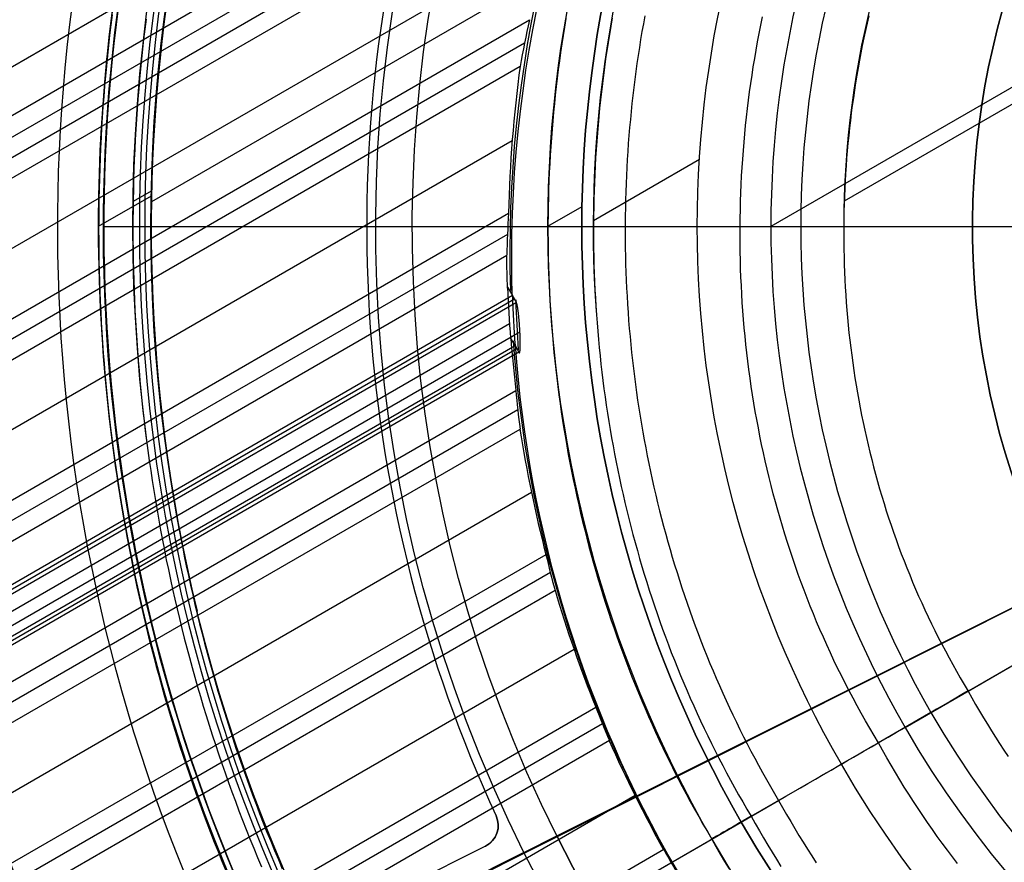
# Model space of a CAD drawing. Extents: x 16119 to 17321, y -6854 to -5812.
# Tile 16 of 68: x 16643 to 16686, y -6499 to -6462. Entities that reach past the tile are written whole.
import ezdxf

# ---------------------------------------------------------------- set-up
doc = ezdxf.new("R2010")
doc.units = 0
doc.layers.get('0').update_dxf_attribs({"linetype": 'CONTINUOUS'})
for name, color, linetype in [('BLANCO_METALICO', 7, 'CONTINUOUS'), ('COLOR', 7, 'CONTINUOUS'), ('LUZ', 7, 'CONTINUOUS')]:
    doc.layers.add(name, color=color, linetype=linetype)

msp = doc.modelspace()

# ---------------------------------------------------------------- linework, layer by layer
for p, q in [((16741.589, -6433.562, 105.125), (16675.862, -6471.509, 105.125)), ((16739.025, -6435.791, 51.125), (16679.074, -6470.403, 51.125)), ((16127.074, -6764.315, 76.351), (16668.87, -6451.509, 76.351)), ((16127.489, -6765.035, 74.593), (16667.99, -6452.977, 74.593)), ((16667.515, -6454.148, 74.171), (16127.877, -6765.708, 74.171)), ((16667.079, -6455.296, 73.748), (16128.266, -6766.38, 73.748)), ((16655.201, -6457.289, 74.964), (16126.159, -6762.732, 74.964)), ((16669.207, -6458.626, 88.125), (16648.766, -6470.428, 88.125)), ((16666.046, -6458.963, 73.377), (16129.595, -6768.683, 73.377)), ((16130.925, -6770.986, 73.007), (16665.307, -6462.461, 73.007)), ((16665.09, -6463.483, 72.584), (16131.314, -6771.659, 72.584)), ((16131.702, -6772.332, 72.161), (16664.897, -6464.491, 72.161)), ((16664.543, -6467.766, 71.791), (16133.032, -6774.635, 71.791)), ((16672.736, -6468.582, 62.125), (16668.104, -6471.257, 62.125)), ((16648.754, -6469.959, 46.5), (16647.963, -6470.415, 46.5)), ((16648.75, -6470.174, 89.375), (16646.437, -6471.509, 89.375)), ((16667.596, -6470.645, 67.125), (16666.098, -6471.509, 67.125)), ((16134.361, -6776.938, 71.42), (16664.386, -6470.928, 71.42)), ((16664.339, -6471.852, 70.997), (16134.75, -6777.61, 70.997)), ((16135.138, -6778.283, 70.574), (16664.309, -6472.766, 70.574)), ((16664.347, -6474.163, 70.403), (16664.559, -6474.531, 72.245)), ((16664.347, -6474.163, 70.403), (16664.559, -6474.531, 72.245)), ((16664.559, -6474.531, 72.245), (16135.965, -6779.715, 72.245)), ((16138.473, -6778.462, 72.976), (16664.644, -6474.677, 72.976)), ((16664.728, -6474.823, 73.707), (16664.559, -6474.531, 72.245)), ((16140.982, -6777.208, 73.707), (16664.728, -6474.823, 73.707)), ((16140.982, -6777.208, 73.707), (16664.728, -6474.823, 73.707)), ((16664.433, -6475.765, 70.204), (16136.468, -6780.586, 70.204)), ((16144.813, -6776.381, 74.456), (16664.886, -6476.117, 74.456)), ((16664.671, -6476.717, 71.795), (16664.479, -6476.383, 70.126)), ((16136.939, -6781.403, 71.795), (16664.671, -6476.717, 71.795)), ((16664.756, -6476.863, 72.526), (16139.448, -6780.15, 72.526)), ((16664.671, -6476.717, 71.795), (16664.84, -6477.009, 73.257)), ((16664.671, -6476.717, 71.795), (16664.84, -6477.009, 73.257)), ((16664.84, -6477.009, 73.257), (16141.956, -6778.896, 73.257)), ((16137.797, -6782.889, 69.834), (16664.709, -6478.677, 69.834)), ((16664.792, -6479.526, 69.411), (16138.186, -6783.562, 69.411)), ((16138.574, -6784.234, 68.988), (16664.889, -6480.366, 68.988)), ((16681.732, -6493.418, 105.125), (16703.988, -6480.569, 105.125)), ((16684.495, -6491.824, 51.125), (16703.972, -6480.578, 51.125)), ((16665.393, -6483.146, 68.618), (16139.904, -6786.538, 68.618)), ((16141.233, -6788.841, 68.247), (16666.026, -6485.852, 68.247)), ((16666.218, -6486.637, 67.824), (16141.622, -6789.513, 67.824)), ((16142.01, -6790.186, 67.401), (16666.423, -6487.416, 67.401)), ((16667.256, -6490.006, 67.031), (16143.34, -6792.489, 67.031)), ((16144.669, -6794.792, 66.661), (16668.205, -6492.529, 66.661)), ((16682.869, -6492.762, 52.54), (16680.568, -6494.09, 60.714)), ((16668.496, -6493.258, 66.238), (16145.058, -6795.465, 66.238)), ((16145.446, -6796.137, 65.815), (16668.799, -6493.98, 65.815)), ((16675.001, -6497.305, 62.125), (16678.947, -6495.027, 62.125)), ((16669.933, -6496.395, 65.444), (16146.776, -6798.44, 65.444)), ((16658.009, -6507.115, 89.056), (16676.201, -6496.612, 103.089)), ((16658.244, -6506.979, 88.125), (16674.567, -6497.555, 88.125)), ((16673.276, -6498.3, 67.125), (16674.567, -6497.555, 67.125)), ((16674.567, -6497.555, 67.125), (16674.567, -6497.555, 88.125)), ((16673.276, -6498.3, 64.116), (16673.276, -6498.3, 67.125)), ((16663.822, -6502.995, 65.074), (16671.179, -6498.747, 65.074))]:
    msp.add_line(p, q)
at = {"extrusion": (0.112476, -0.194813, 0.97437)}
for points in [[(11209.045, -13528.769), (11208.524, -13529.073), (11208.005, -13529.383), (11207.488, -13529.697), (11206.973, -13530.017), (11206.46, -13530.341), (11205.949, -13530.67), (11205.441, -13531.003), (11204.935, -13531.342), (11204.431, -13531.685), (11203.93, -13532.033), (11203.431, -13532.385), (11202.935, -13532.742), (11202.441, -13533.104), (11201.951, -13533.47), (11201.463, -13533.841), (11200.977, -13534.216), (11200.495, -13534.596), (11200.015, -13534.98), (11199.539, -13535.369), (11199.065, -13535.762), (11198.595, -13536.159), (11198.128, -13536.561), (11197.664, -13536.967), (11197.203, -13537.377), (11196.746, -13537.791), (11196.292, -13538.209), (11195.841, -13538.632), (11195.394, -13539.058), (11194.95, -13539.489), (11194.51, -13539.923), (11194.074, -13540.361), (11193.641, -13540.803), (11193.212, -13541.249), (11192.787, -13541.699), (11192.366, -13542.153), (11191.948, -13542.61), (11191.535, -13543.07), (11191.125, -13543.534), (11190.719, -13544.002), (11190.318, -13544.473), (11189.92, -13544.948), (11189.527, -13545.426), (11189.138, -13545.907), (11188.753, -13546.391), (11188.372, -13546.879), (11187.995, -13547.369), (11187.623, -13547.863), (11187.255, -13548.359), (11186.892, -13548.859), (11186.533, -13549.361), (11186.178, -13549.866), (11185.828, -13550.374), (11185.482, -13550.885), (11185.141, -13551.398), (11184.805, -13551.914), (11184.473, -13552.432), (11184.145, -13552.952), (11183.822, -13553.475), (11183.504, -13554.001), (11183.191, -13554.528), (11182.882, -13555.058), (11182.578, -13555.59), (11182.278, -13556.123), (11181.984, -13556.659), (11181.694, -13557.197), (11181.409, -13557.736), (11181.129, -13558.277), (11180.853, -13558.82), (11180.582, -13559.365), (11180.317, -13559.911), (11180.055, -13560.459), (11179.799, -13561.008), (11179.548, -13561.559), (11179.301, -13562.11), (11179.06, -13562.664), (11178.823, -13563.218), (11178.591, -13563.773), (11178.364, -13564.33), (11178.142, -13564.887), (11177.924, -13565.446), (11177.712, -13566.005), (11177.504, -13566.565), (11177.302, -13567.126), (11177.104, -13567.687), (11176.911, -13568.249), (11176.722, -13568.812), (11176.539, -13569.375), (11176.36, -13569.938), (11176.187, -13570.502), (11176.018, -13571.066), (11175.853, -13571.631), (11175.694, -13572.195), (11175.539, -13572.76), (11175.39, -13573.325), (11175.244, -13573.889), (11175.104, -13574.454), (11174.968, -13575.019), (11174.837, -13575.583), (11174.711, -13576.147), (11174.589, -13576.711), (11174.472, -13577.275), (11174.36, -13577.838), (11174.252, -13578.401), (11174.148, -13578.963), (11174.05, -13579.525), (11173.955, -13580.086), (11173.866, -13580.646), (11173.78, -13581.206), (11173.699, -13581.765), (11173.623, -13582.323), (11173.551, -13582.88), (11173.483, -13583.436), (11173.42, -13583.991), (11173.361, -13584.546), (11173.306, -13585.099), (11173.256, -13585.651), (11173.209, -13586.202), (11173.167, -13586.752), (11173.129, -13587.301), (11173.096, -13587.848), (11173.066, -13588.394), (11173.04, -13588.939), (11173.019, -13589.482), (11173.001, -13590.024), (11172.988, -13590.564), (11172.978, -13591.103), (11172.972, -13591.641), (11172.97, -13592.176)], [(11172.97, -13590.897), (11172.972, -13590.379), (11172.977, -13589.859), (11172.987, -13589.337), (11172.999, -13588.814), (11173.016, -13588.29), (11173.036, -13587.764), (11173.06, -13587.237), (11173.088, -13586.709), (11173.119, -13586.18), (11173.155, -13585.649), (11173.194, -13585.117), (11173.237, -13584.584), (11173.285, -13584.05), (11173.336, -13583.515), (11173.391, -13582.979), (11173.45, -13582.442), (11173.514, -13581.904), (11173.581, -13581.365), (11173.652, -13580.825), (11173.728, -13580.284), (11173.808, -13579.743), (11173.892, -13579.201), (11173.98, -13578.659), (11174.072, -13578.115), (11174.169, -13577.571), (11174.269, -13577.027), (11174.375, -13576.482), (11174.484, -13575.937), (11174.598, -13575.392), (11174.716, -13574.846), (11174.838, -13574.3), (11174.965, -13573.753), (11175.096, -13573.207), (11175.232, -13572.66), (11175.372, -13572.113), (11175.516, -13571.567), (11175.665, -13571.02), (11175.819, -13570.474), (11175.976, -13569.927), (11176.139, -13569.381), (11176.306, -13568.835), (11176.477, -13568.289), (11176.653, -13567.744), (11176.833, -13567.199), (11177.018, -13566.655), (11177.208, -13566.111), (11177.402, -13565.568), (11177.6, -13565.026), (11177.803, -13564.484), (11178.011, -13563.943), (11178.223, -13563.403), (11178.44, -13562.864), (11178.661, -13562.325), (11178.887, -13561.788), (11179.117, -13561.252), (11179.352, -13560.716), (11179.592, -13560.183), (11179.836, -13559.65), (11180.085, -13559.118), (11180.338, -13558.588), (11180.595, -13558.06), (11180.858, -13557.533), (11181.124, -13557.007), (11181.395, -13556.483), (11181.671, -13555.961), (11181.951, -13555.44), (11182.236, -13554.921), (11182.525, -13554.404), (11182.818, -13553.889), (11183.116, -13553.376), (11183.419, -13552.865), (11183.725, -13552.356), (11184.036, -13551.849), (11184.352, -13551.344), (11184.671, -13550.841), (11184.995, -13550.341), (11185.324, -13549.843), (11185.656, -13549.348), (11185.993, -13548.855), (11186.334, -13548.365), (11186.679, -13547.877), (11187.028, -13547.392), (11187.382, -13546.909), (11187.739, -13546.429), (11188.101, -13545.952), (11188.466, -13545.478), (11188.836, -13545.007), (11189.209, -13544.539), (11189.587, -13544.074), (11189.968, -13543.612), (11190.353, -13543.153), (11190.742, -13542.697), (11191.135, -13542.244), (11191.532, -13541.795), (11191.932, -13541.349), (11192.336, -13540.906), (11192.743, -13540.467), (11193.155, -13540.031), (11193.569, -13539.599), (11193.987, -13539.17), (11194.409, -13538.745), (11194.834, -13538.324), (11195.263, -13537.906), (11195.694, -13537.492), (11196.129, -13537.082), (11196.568, -13536.675), (11197.009, -13536.273), (11197.454, -13535.874), (11197.901, -13535.479), (11198.352, -13535.088), (11198.806, -13534.701), (11199.262, -13534.319), (11199.722, -13533.94), (11200.184, -13533.565), (11200.649, -13533.195), (11201.117, -13532.829), (11201.588, -13532.466), (11202.061, -13532.109), (11202.536, -13531.755), (11203.015, -13531.406), (11203.495, -13531.061), (11203.978, -13530.72), (11204.464, -13530.384), (11204.951, -13530.052), (11205.441, -13529.724), (11205.934, -13529.401), (11206.428, -13529.083), (11206.924, -13528.769)], [(11170.67, -13592.176), (11170.672, -13591.65), (11170.677, -13591.123), (11170.686, -13590.594), (11170.699, -13590.064), (11170.716, -13589.532), (11170.736, -13588.999), (11170.76, -13588.465), (11170.787, -13587.929), (11170.819, -13587.392), (11170.854, -13586.854), (11170.893, -13586.315), (11170.936, -13585.774), (11170.983, -13585.233), (11171.034, -13584.69), (11171.089, -13584.147), (11171.148, -13583.602), (11171.211, -13583.057), (11171.278, -13582.51), (11171.349, -13581.963), (11171.425, -13581.415), (11171.504, -13580.867), (11171.588, -13580.317), (11171.675, -13579.767), (11171.767, -13579.216), (11171.863, -13578.665), (11171.964, -13578.113), (11172.068, -13577.561), (11172.177, -13577.008), (11172.29, -13576.455), (11172.408, -13575.901), (11172.529, -13575.347), (11172.656, -13574.793), (11172.786, -13574.239), (11172.921, -13573.685), (11173.06, -13573.13), (11173.204, -13572.576), (11173.352, -13572.021), (11173.505, -13571.467), (11173.662, -13570.912), (11173.823, -13570.358), (11173.989, -13569.804), (11174.16, -13569.251), (11174.335, -13568.697), (11174.514, -13568.145), (11174.698, -13567.592), (11174.887, -13567.04), (11175.08, -13566.489), (11175.277, -13565.938), (11175.479, -13565.388), (11175.686, -13564.838), (11175.897, -13564.29), (11176.113, -13563.742), (11176.333, -13563.195), (11176.558, -13562.649), (11176.787, -13562.104), (11177.021, -13561.56), (11177.259, -13561.017), (11177.502, -13560.476), (11177.749, -13559.935), (11178.001, -13559.396), (11178.258, -13558.859), (11178.519, -13558.322), (11178.784, -13557.788), (11179.054, -13557.254), (11179.329, -13556.723), (11179.608, -13556.192), (11179.891, -13555.664), (11180.179, -13555.138), (11180.471, -13554.613), (11180.768, -13554.09), (11181.069, -13553.569), (11181.374, -13553.05), (11181.684, -13552.533), (11181.998, -13552.018), (11182.317, -13551.505), (11182.64, -13550.995), (11182.967, -13550.487), (11183.298, -13549.981), (11183.634, -13549.478), (11183.974, -13548.977), (11184.318, -13548.478), (11184.666, -13547.982), (11185.019, -13547.489), (11185.375, -13546.998), (11185.736, -13546.51), (11186.1, -13546.025), (11186.469, -13545.543), (11186.842, -13545.063), (11187.218, -13544.586), (11187.599, -13544.113), (11187.983, -13543.642), (11188.372, -13543.175), (11188.764, -13542.71), (11189.16, -13542.249), (11189.559, -13541.791), (11189.963, -13541.337), (11190.37, -13540.885), (11190.781, -13540.437), (11191.195, -13539.993), (11191.613, -13539.552), (11192.035, -13539.114), (11192.46, -13538.68), (11192.888, -13538.25), (11193.32, -13537.823), (11193.755, -13537.4), (11194.193, -13536.98), (11194.635, -13536.565), (11195.08, -13536.153), (11195.528, -13535.745), (11195.979, -13535.341), (11196.433, -13534.941), (11196.891, -13534.544), (11197.351, -13534.152), (11197.814, -13533.764), (11198.28, -13533.38), (11198.749, -13533), (11199.22, -13532.624), (11199.695, -13532.252), (11200.172, -13531.884), (11200.651, -13531.521), (11201.134, -13531.162), (11201.618, -13530.807), (11202.105, -13530.456), (11202.595, -13530.11), (11203.087, -13529.768), (11203.581, -13529.43), (11204.078, -13529.097), (11204.576, -13528.769)], [(11202.684, -13528.769), (11202.209, -13529.104), (11201.736, -13529.443), (11201.265, -13529.786), (11200.796, -13530.133), (11200.33, -13530.485), (11199.867, -13530.84), (11199.405, -13531.199), (11198.947, -13531.562), (11198.491, -13531.929), (11198.037, -13532.3), (11197.587, -13532.675), (11197.139, -13533.053), (11196.693, -13533.436), (11196.251, -13533.822), (11195.811, -13534.211), (11195.375, -13534.605), (11194.941, -13535.002), (11194.51, -13535.402), (11194.083, -13535.807), (11193.658, -13536.214), (11193.237, -13536.626), (11192.818, -13537.04), (11192.403, -13537.458), (11191.991, -13537.88), (11191.583, -13538.305), (11191.177, -13538.733), (11190.776, -13539.164), (11190.377, -13539.599), (11189.982, -13540.037), (11189.59, -13540.477), (11189.202, -13540.921), (11188.818, -13541.368), (11188.437, -13541.819), (11188.059, -13542.272), (11187.685, -13542.727), (11187.315, -13543.186), (11186.949, -13543.648), (11186.586, -13544.112), (11186.227, -13544.579), (11185.872, -13545.049), (11185.52, -13545.521), (11185.173, -13545.996), (11184.829, -13546.474), (11184.49, -13546.954), (11184.154, -13547.436), (11183.822, -13547.921), (11183.494, -13548.408), (11183.17, -13548.897), (11182.85, -13549.389), (11182.534, -13549.883), (11182.222, -13550.379), (11181.914, -13550.876), (11181.61, -13551.376), (11181.311, -13551.878), (11181.015, -13552.382), (11180.724, -13552.888), (11180.436, -13553.396), (11180.153, -13553.905), (11179.874, -13554.416), (11179.6, -13554.929), (11179.329, -13555.443), (11179.063, -13555.959), (11178.801, -13556.476), (11178.543, -13556.995), (11178.289, -13557.515), (11178.04, -13558.036), (11177.795, -13558.559), (11177.554, -13559.083), (11177.317, -13559.608), (11177.085, -13560.135), (11176.856, -13560.662), (11176.633, -13561.19), (11176.413, -13561.72), (11176.198, -13562.25), (11175.987, -13562.781), (11175.78, -13563.313), (11175.578, -13563.846), (11175.379, -13564.379), (11175.185, -13564.913), (11174.996, -13565.448), (11174.81, -13565.983), (11174.629, -13566.519), (11174.452, -13567.055), (11174.28, -13567.591), (11174.111, -13568.128), (11173.947, -13568.666), (11173.787, -13569.203), (11173.631, -13569.741), (11173.48, -13570.278), (11173.332, -13570.816), (11173.189, -13571.354), (11173.05, -13571.892), (11172.915, -13572.43), (11172.784, -13572.968), (11172.658, -13573.506), (11172.535, -13574.043), (11172.417, -13574.581), (11172.302, -13575.118), (11172.192, -13575.654), (11172.086, -13576.191), (11171.984, -13576.727), (11171.885, -13577.262), (11171.791, -13577.797), (11171.701, -13578.332), (11171.615, -13578.866), (11171.532, -13579.399), (11171.454, -13579.932), (11171.379, -13580.463), (11171.309, -13580.995), (11171.242, -13581.525), (11171.179, -13582.055), (11171.12, -13582.583), (11171.064, -13583.111), (11171.013, -13583.638), (11170.965, -13584.164), (11170.921, -13584.689), (11170.88, -13585.213), (11170.843, -13585.736), (11170.81, -13586.258), (11170.78, -13586.778), (11170.754, -13587.297), (11170.732, -13587.816), (11170.713, -13588.333), (11170.697, -13588.848), (11170.686, -13589.363), (11170.677, -13589.876), (11170.672, -13590.387), (11170.67, -13590.897)]]:
    msp.add_lwpolyline(points, dxfattribs=at)
for points in [[(16647.039, -6462.245), (16646.984, -6462.691), (16646.932, -6463.137), (16646.882, -6463.584), (16646.836, -6464.031), (16646.792, -6464.478), (16646.75, -6464.926), (16646.712, -6465.373), (16646.676, -6465.821), (16646.643, -6466.269), (16646.612, -6466.718), (16646.584, -6467.166), (16646.559, -6467.615), (16646.537, -6468.064), (16646.517, -6468.513), (16646.5, -6468.962), (16646.486, -6469.411), (16646.474, -6469.86), (16646.465, -6470.31), (16646.459, -6470.759), (16646.456, -6471.208), (16646.455, -6471.658), (16646.457, -6472.107), (16646.462, -6472.557), (16646.469, -6473.006), (16646.479, -6473.455), (16646.492, -6473.905), (16646.507, -6474.354), (16646.526, -6474.803), (16646.546, -6475.252), (16646.57, -6475.701), (16646.596, -6476.149), (16646.625, -6476.598), (16646.657, -6477.046), (16646.691, -6477.494), (16646.729, -6477.942), (16646.768, -6478.39), (16646.811, -6478.837), (16646.856, -6479.284), (16646.904, -6479.731), (16646.955, -6480.177), (16647.008, -6480.624), (16647.064, -6481.069), (16647.123, -6481.515), (16647.184, -6481.96), (16647.248, -6482.405), (16647.315, -6482.849), (16647.384, -6483.293), (16647.457, -6483.736), (16647.531, -6484.179), (16647.609, -6484.622), (16647.689, -6485.064), (16647.772, -6485.506), (16647.858, -6485.947), (16647.946, -6486.387), (16648.037, -6486.827), (16648.131, -6487.266), (16648.228, -6487.705), (16648.327, -6488.143), (16648.429, -6488.581), (16648.533, -6489.018), (16648.64, -6489.454), (16648.75, -6489.889), (16648.863, -6490.324), (16648.978, -6490.758), (16649.096, -6491.192), (16649.217, -6491.625), (16649.34, -6492.057), (16649.467, -6492.488), (16649.595, -6492.918), (16649.727, -6493.348), (16649.861, -6493.776), (16649.998, -6494.204), (16650.137, -6494.631), (16650.28, -6495.057), (16650.424, -6495.483), (16650.572, -6495.907), (16650.722, -6496.33), (16650.875, -6496.753), (16651.031, -6497.174), (16651.189, -6497.595), (16651.351, -6498.014), (16651.514, -6498.433), (16651.681, -6498.85), (16651.85, -6499.267), (16652.022, -6499.682)], [(16648.527, -6462.435), (16648.473, -6462.872), (16648.422, -6463.309), (16648.373, -6463.746), (16648.328, -6464.184), (16648.284, -6464.622), (16648.244, -6465.06), (16648.206, -6465.499), (16648.171, -6465.938), (16648.138, -6466.377), (16648.108, -6466.816), (16648.081, -6467.255), (16648.057, -6467.695), (16648.035, -6468.134), (16648.015, -6468.574), (16647.999, -6469.014), (16647.985, -6469.454), (16647.973, -6469.894), (16647.965, -6470.334), (16647.959, -6470.774), (16647.955, -6471.215), (16647.955, -6471.655), (16647.957, -6472.095), (16647.961, -6472.535), (16647.968, -6472.975), (16647.978, -6473.415), (16647.991, -6473.856), (16648.006, -6474.295), (16648.024, -6474.735), (16648.044, -6475.175), (16648.067, -6475.615), (16648.093, -6476.054), (16648.122, -6476.493), (16648.153, -6476.933), (16648.186, -6477.371), (16648.223, -6477.81), (16648.262, -6478.249), (16648.303, -6478.687), (16648.347, -6479.125), (16648.394, -6479.562), (16648.444, -6480), (16648.496, -6480.437), (16648.551, -6480.874)], [(16666.897, -6462.41), (16666.835, -6462.781), (16666.776, -6463.152), (16666.719, -6463.523), (16666.664, -6463.895), (16666.612, -6464.267), (16666.563, -6464.639), (16666.516, -6465.012), (16666.472, -6465.385), (16666.43, -6465.759), (16666.391, -6466.133), (16666.355, -6466.507), (16666.321, -6466.881), (16666.289, -6467.255), (16666.26, -6467.63), (16666.234, -6468.005), (16666.21, -6468.38), (16666.189, -6468.755), (16666.171, -6469.13), (16666.155, -6469.506), (16666.141, -6469.881), (16666.13, -6470.257), (16666.122, -6470.632), (16666.116, -6471.008), (16666.113, -6471.384), (16666.112, -6471.76), (16666.114, -6472.135), (16666.119, -6472.511), (16666.126, -6472.887), (16666.135, -6473.262), (16666.148, -6473.638), (16666.163, -6474.013), (16666.18, -6474.389), (16666.2, -6474.764), (16666.222, -6475.139), (16666.248, -6475.514), (16666.275, -6475.888), (16666.306, -6476.263), (16666.339, -6476.637), (16666.374, -6477.011), (16666.412, -6477.384), (16666.453, -6477.758), (16666.496, -6478.131), (16666.542, -6478.504), (16666.59, -6478.876), (16666.641, -6479.248), (16666.695, -6479.62), (16666.751, -6479.991), (16666.81, -6480.362), (16666.872, -6480.732), (16666.936, -6481.102), (16667.002, -6481.472), (16667.071, -6481.841), (16667.143, -6482.209), (16667.218, -6482.577), (16667.295, -6482.945), (16667.374, -6483.312), (16667.457, -6483.678), (16667.541, -6484.044), (16667.629, -6484.409), (16667.719, -6484.774), (16667.812, -6485.137), (16667.907, -6485.501), (16668.005, -6485.863), (16668.105, -6486.225), (16668.208, -6486.586), (16668.314, -6486.946), (16668.422, -6487.306), (16668.533, -6487.664), (16668.647, -6488.022), (16668.763, -6488.38), (16668.882, -6488.736), (16669.003, -6489.091), (16669.127, -6489.446), (16669.254, -6489.8), (16669.383, -6490.153), (16669.515, -6490.504), (16669.65, -6490.855), (16669.787, -6491.205), (16669.927, -6491.554), (16670.069, -6491.902), (16670.214, -6492.249), (16670.362, -6492.595), (16670.512, -6492.94), (16670.665, -6493.284), (16670.821, -6493.627), (16670.979, -6493.968), (16671.14, -6494.309), (16671.304, -6494.648), (16671.47, -6494.986), (16671.638, -6495.323), (16671.81, -6495.659), (16671.984, -6495.994), (16672.161, -6496.327), (16672.34, -6496.659), (16672.522, -6496.99), (16672.707, -6497.32), (16672.894, -6497.648), (16673.084, -6497.975), (16673.276, -6498.3)], [(16668.921, -6462.392), (16668.859, -6462.748), (16668.799, -6463.105), (16668.742, -6463.462), (16668.687, -6463.82), (16668.634, -6464.178), (16668.584, -6464.536), (16668.537, -6464.895), (16668.492, -6465.254), (16668.449, -6465.613), (16668.409, -6465.973), (16668.371, -6466.332), (16668.336, -6466.692), (16668.304, -6467.053), (16668.273, -6467.413), (16668.245, -6467.774), (16668.22, -6468.135), (16668.197, -6468.496), (16668.177, -6468.857), (16668.159, -6469.219), (16668.144, -6469.58), (16668.131, -6469.942), (16668.12, -6470.303), (16668.112, -6470.665), (16668.106, -6471.027), (16668.103, -6471.389), (16668.103, -6471.75), (16668.105, -6472.112), (16668.109, -6472.474), (16668.116, -6472.836), (16668.125, -6473.197), (16668.137, -6473.559), (16668.151, -6473.92), (16668.168, -6474.282), (16668.187, -6474.643), (16668.209, -6475.004), (16668.233, -6475.365)], [(16670.348, -6462.291), (16670.285, -6462.637), (16670.224, -6462.984), (16670.166, -6463.331), (16670.11, -6463.679), (16670.057, -6464.026), (16670.006, -6464.375), (16669.957, -6464.723), (16669.911, -6465.072), (16669.867, -6465.422), (16669.826, -6465.771), (16669.787, -6466.121), (16669.75, -6466.471), (16669.716, -6466.822), (16669.684, -6467.173), (16669.654, -6467.523), (16669.627, -6467.874), (16669.603, -6468.226), (16669.581, -6468.577), (16669.561, -6468.929), (16669.543, -6469.28), (16669.528, -6469.632), (16669.516, -6469.984), (16669.505, -6470.336), (16669.498, -6470.688), (16669.492, -6471.04), (16669.489, -6471.392), (16669.489, -6471.744), (16669.49, -6472.096), (16669.495, -6472.448), (16669.501, -6472.8), (16669.51, -6473.152), (16669.522, -6473.504), (16669.536, -6473.855), (16669.552, -6474.207), (16669.571, -6474.559), (16669.592, -6474.91), (16669.615, -6475.261), (16669.641, -6475.612), (16669.67, -6475.963), (16669.701, -6476.314), (16669.734, -6476.664), (16669.77, -6477.014), (16669.808, -6477.364), (16669.848, -6477.713), (16669.891, -6478.063), (16669.937, -6478.412), (16669.984, -6478.76), (16670.035, -6479.109), (16670.087, -6479.456), (16670.143, -6479.804), (16670.2, -6480.151), (16670.26, -6480.498), (16670.322, -6480.844), (16670.387, -6481.19), (16670.455, -6481.535), (16670.524, -6481.88), (16670.597, -6482.224), (16670.671, -6482.568), (16670.748, -6482.911), (16670.828, -6483.254), (16670.91, -6483.596), (16670.994, -6483.937), (16671.081, -6484.278), (16671.17, -6484.619), (16671.262, -6484.958), (16671.356, -6485.297), (16671.453, -6485.636), (16671.552, -6485.973), (16671.653, -6486.31), (16671.757, -6486.646), (16671.864, -6486.982), (16671.972, -6487.316), (16672.084, -6487.65), (16672.197, -6487.983), (16672.314, -6488.315), (16672.432, -6488.647), (16672.554, -6488.977), (16672.677, -6489.307), (16672.803, -6489.636), (16672.932, -6489.964), (16673.063, -6490.291), (16673.196, -6490.617), (16673.332, -6490.942), (16673.471, -6491.266), (16673.611, -6491.589), (16673.755, -6491.912), (16673.901, -6492.233), (16674.049, -6492.553), (16674.2, -6492.872), (16674.353, -6493.19), (16674.508, -6493.507), (16674.667, -6493.822), (16674.827, -6494.137), (16674.99, -6494.451), (16675.156, -6494.763), (16675.324, -6495.074), (16675.494, -6495.384), (16675.667, -6495.693), (16675.843, -6496), (16676.021, -6496.307), (16676.201, -6496.612)], [(16680.568, -6494.09), (16680.376, -6493.77), (16680.186, -6493.448), (16680, -6493.124), (16679.817, -6492.799), (16679.637, -6492.472), (16679.461, -6492.144), (16679.287, -6491.815), (16679.117, -6491.484), (16678.95, -6491.152), (16678.785, -6490.819), (16678.625, -6490.484), (16678.467, -6490.148), (16678.312, -6489.811), (16678.161, -6489.472), (16678.013, -6489.133), (16677.867, -6488.792), (16677.725, -6488.45), (16677.587, -6488.107), (16677.451, -6487.762), (16677.318, -6487.417), (16677.189, -6487.071), (16677.062, -6486.723), (16676.939, -6486.375), (16676.819, -6486.025), (16676.702, -6485.675), (16676.588, -6485.323), (16676.477, -6484.971), (16676.369, -6484.618), (16676.265, -6484.263), (16676.163, -6483.909), (16676.064, -6483.553), (16675.969, -6483.196), (16675.877, -6482.839), (16675.787, -6482.481), (16675.701, -6482.122), (16675.618, -6481.762), (16675.538, -6481.402), (16675.461, -6481.041), (16675.387, -6480.68), (16675.316, -6480.318), (16675.248, -6479.955), (16675.183, -6479.592), (16675.121, -6479.228), (16675.063, -6478.864), (16675.007, -6478.499), (16674.954, -6478.134), (16674.904, -6477.768), (16674.858, -6477.402), (16674.814, -6477.036), (16674.773, -6476.669), (16674.736, -6476.302), (16674.701, -6475.935), (16674.669, -6475.567), (16674.641, -6475.199), (16674.615, -6474.831), (16674.592, -6474.462), (16674.573, -6474.093), (16674.556, -6473.725), (16674.542, -6473.356), (16674.531, -6472.986), (16674.524, -6472.617), (16674.519, -6472.248), (16674.517, -6471.879), (16674.518, -6471.509), (16674.522, -6471.14), (16674.529, -6470.771), (16674.539, -6470.401), (16674.552, -6470.032), (16674.568, -6469.663), (16674.586, -6469.294), (16674.608, -6468.925), (16674.633, -6468.557), (16674.66, -6468.188), (16674.691, -6467.82), (16674.724, -6467.452), (16674.76, -6467.084), (16674.8, -6466.717), (16674.842, -6466.35), (16674.887, -6465.983), (16674.935, -6465.616), (16674.985, -6465.25), (16675.039, -6464.885), (16675.096, -6464.52), (16675.155, -6464.155), (16675.217, -6463.791), (16675.283, -6463.427), (16675.351, -6463.064), (16675.422, -6462.701), (16675.496, -6462.339)], [(16680.145, -6462.285), (16680.071, -6462.61), (16680, -6462.934), (16679.931, -6463.259), (16679.864, -6463.585), (16679.801, -6463.911), (16679.739, -6464.238), (16679.681, -6464.565), (16679.625, -6464.893), (16679.571, -6465.221), (16679.52, -6465.55), (16679.472, -6465.879), (16679.426, -6466.208), (16679.383, -6466.538), (16679.343, -6466.868), (16679.305, -6467.198), (16679.269, -6467.528), (16679.237, -6467.859), (16679.207, -6468.19), (16679.179, -6468.522), (16679.155, -6468.853), (16679.132, -6469.185), (16679.113, -6469.517), (16679.096, -6469.848), (16679.082, -6470.181), (16679.07, -6470.513), (16679.061, -6470.845), (16679.055, -6471.177), (16679.051, -6471.509)], [(16679.051, -6471.509), (16679.05, -6471.842), (16679.052, -6472.174), (16679.056, -6472.506), (16679.063, -6472.838), (16679.073, -6473.17), (16679.085, -6473.502), (16679.1, -6473.834), (16679.118, -6474.166), (16679.139, -6474.497), (16679.162, -6474.828), (16679.188, -6475.159), (16679.216, -6475.49), (16679.247, -6475.821), (16679.281, -6476.151), (16679.318, -6476.481), (16679.357, -6476.811), (16679.399, -6477.14), (16679.444, -6477.469), (16679.491, -6477.798), (16679.541, -6478.126), (16679.594, -6478.453), (16679.65, -6478.781), (16679.708, -6479.107), (16679.769, -6479.434), (16679.833, -6479.759), (16679.9, -6480.085), (16679.969, -6480.409), (16680.041, -6480.733), (16680.116, -6481.057), (16680.193, -6481.379), (16680.274, -6481.702), (16680.357, -6482.023), (16680.443, -6482.344), (16680.531, -6482.664), (16680.623, -6482.983), (16680.717, -6483.302), (16680.814, -6483.62), (16680.914, -6483.936), (16681.016, -6484.253), (16681.121, -6484.568), (16681.229, -6484.882), (16681.34, -6485.196), (16681.454, -6485.508), (16681.571, -6485.82), (16681.69, -6486.131), (16681.812, -6486.441), (16681.937, -6486.749), (16682.065, -6487.057), (16682.195, -6487.364), (16682.329, -6487.669), (16682.465, -6487.974), (16682.604, -6488.277), (16682.746, -6488.579), (16682.891, -6488.881), (16683.038, -6489.181), (16683.188, -6489.479), (16683.342, -6489.777), (16683.498, -6490.073), (16683.657, -6490.368), (16683.819, -6490.662), (16683.983, -6490.954), (16684.151, -6491.245), (16684.321, -6491.535), (16684.495, -6491.824)], [(16668.233, -6475.365), (16668.26, -6475.725), (16668.289, -6476.086), (16668.321, -6476.446), (16668.355, -6476.806), (16668.392, -6477.166), (16668.431, -6477.526), (16668.472, -6477.885), (16668.517, -6478.244), (16668.563, -6478.602), (16668.612, -6478.96), (16668.664, -6479.318), (16668.718, -6479.676), (16668.775, -6480.033), (16668.834, -6480.39), (16668.896, -6480.746), (16668.96, -6481.102), (16669.026, -6481.457), (16669.095, -6481.812), (16669.167, -6482.166), (16669.241, -6482.52), (16669.318, -6482.873), (16669.397, -6483.226), (16669.479, -6483.578), (16669.563, -6483.93), (16669.65, -6484.281), (16669.739, -6484.631), (16669.831, -6484.981), (16669.925, -6485.33), (16670.022, -6485.678), (16670.121, -6486.026), (16670.223, -6486.373), (16670.327, -6486.719), (16670.434, -6487.064), (16670.543, -6487.409), (16670.655, -6487.753), (16670.77, -6488.096), (16670.886, -6488.438), (16671.006, -6488.779), (16671.128, -6489.12), (16671.252, -6489.46), (16671.379, -6489.799), (16671.509, -6490.136), (16671.641, -6490.473), (16671.776, -6490.809), (16671.913, -6491.145), (16672.052, -6491.479), (16672.195, -6491.812), (16672.339, -6492.144), (16672.487, -6492.475), (16672.637, -6492.805), (16672.789, -6493.134), (16672.944, -6493.462), (16673.101, -6493.788), (16673.261, -6494.114), (16673.424, -6494.438), (16673.589, -6494.762), (16673.756, -6495.084), (16673.926, -6495.405), (16674.099, -6495.725), (16674.274, -6496.043), (16674.452, -6496.361), (16674.632, -6496.677), (16674.815, -6496.991), (16675.001, -6497.305)], [(16648.551, -6480.874), (16648.609, -6481.31), (16648.669, -6481.746), (16648.731, -6482.182), (16648.797, -6482.617), (16648.865, -6483.052), (16648.936, -6483.486), (16649.009, -6483.92), (16649.085, -6484.353), (16649.164, -6484.786), (16649.245, -6485.219), (16649.329, -6485.651), (16649.415, -6486.082), (16649.505, -6486.513), (16649.597, -6486.944), (16649.691, -6487.373), (16649.788, -6487.803), (16649.888, -6488.231), (16649.99, -6488.659), (16650.095, -6489.086), (16650.203, -6489.513), (16650.313, -6489.939), (16650.426, -6490.364), (16650.542, -6490.789), (16650.66, -6491.213), (16650.781, -6491.636), (16650.904, -6492.058), (16651.031, -6492.48), (16651.159, -6492.9), (16651.291, -6493.32), (16651.425, -6493.739), (16651.562, -6494.158), (16651.701, -6494.575), (16651.843, -6494.992), (16651.987, -6495.407), (16652.135, -6495.822), (16652.285, -6496.236), (16652.437, -6496.649), (16652.592, -6497.061), (16652.75, -6497.472), (16652.91, -6497.882), (16653.073, -6498.29), (16653.239, -6498.698), (16653.407, -6499.105), (16653.578, -6499.511)], [(16649.347, -6480.769), (16649.404, -6481.2), (16649.464, -6481.631), (16649.526, -6482.062), (16649.59, -6482.493), (16649.658, -6482.922), (16649.728, -6483.352), (16649.8, -6483.781), (16649.875, -6484.21), (16649.953, -6484.638), (16650.033, -6485.066), (16650.116, -6485.493), (16650.202, -6485.919), (16650.29, -6486.345), (16650.381, -6486.771), (16650.474, -6487.196), (16650.57, -6487.62), (16650.669, -6488.044), (16650.77, -6488.467), (16650.874, -6488.89), (16650.981, -6489.312), (16651.09, -6489.733), (16651.201, -6490.153), (16651.316, -6490.573), (16651.433, -6490.992), (16651.552, -6491.41), (16651.674, -6491.828), (16651.799, -6492.245), (16651.926, -6492.661), (16652.056, -6493.076), (16652.189, -6493.491), (16652.324, -6493.904), (16652.462, -6494.317), (16652.602, -6494.729), (16652.745, -6495.14), (16652.891, -6495.55), (16653.039, -6495.959), (16653.19, -6496.367), (16653.343, -6496.775), (16653.499, -6497.181), (16653.658, -6497.586), (16653.819, -6497.991), (16653.983, -6498.394), (16654.149, -6498.796), (16654.318, -6499.198), (16654.49, -6499.598)], [(16684.495, -6491.824), (16684.658, -6492.118), (16684.823, -6492.41), (16684.992, -6492.701), (16685.163, -6492.99), (16685.336, -6493.277), (16685.512, -6493.562), (16685.691, -6493.845), (16685.872, -6494.127), (16686.055, -6494.406), (16686.241, -6494.684)], [(16684.032, -6499.373), (16683.807, -6499.079), (16683.584, -6498.782), (16683.364, -6498.484), (16683.146, -6498.184), (16682.932, -6497.881), (16682.719, -6497.577), (16682.51, -6497.27), (16682.303, -6496.961), (16682.099, -6496.65), (16681.898, -6496.338), (16681.7, -6496.023), (16681.504, -6495.706), (16681.311, -6495.387), (16681.121, -6495.066), (16680.934, -6494.742), (16680.75, -6494.417), (16680.568, -6494.09)], [(16676.201, -6496.612), (16676.375, -6496.92), (16676.551, -6497.228), (16676.73, -6497.533), (16676.911, -6497.838), (16677.094, -6498.14), (16677.28, -6498.441), (16677.467, -6498.741), (16677.657, -6499.039), (16677.849, -6499.335)], [(16675.001, -6497.305), (16675.18, -6497.622), (16675.361, -6497.938), (16675.544, -6498.252), (16675.73, -6498.565), (16675.918, -6498.876), (16676.109, -6499.185), (16676.302, -6499.493)], [(16673.276, -6498.3), (16673.462, -6498.63), (16673.65, -6498.958), (16673.841, -6499.284), (16674.034, -6499.609)]]:
    msp.add_lwpolyline(points)
msp.add_polyline3d([(16664.84, -6477.009, 73.257), (16664.843, -6477.013, 73.281), (16664.845, -6477.017, 73.304), (16664.848, -6477.02, 73.329), (16664.85, -6477.023, 73.353), (16664.853, -6477.024, 73.378), (16664.855, -6477.026, 73.402), (16664.858, -6477.026, 73.427), (16664.86, -6477.026, 73.452), (16664.863, -6477.025, 73.477), (16664.865, -6477.023, 73.502), (16664.867, -6477.021, 73.527), (16664.869, -6477.018, 73.552), (16664.872, -6477.015, 73.577), (16664.874, -6477.011, 73.602), (16664.876, -6477.006, 73.627), (16664.877, -6477, 73.652), (16664.879, -6476.994, 73.677), (16664.881, -6476.987, 73.701), (16664.883, -6476.979, 73.725), (16664.884, -6476.971, 73.749), (16664.886, -6476.962, 73.773), (16664.887, -6476.952, 73.796), (16664.889, -6476.942, 73.82), (16664.89, -6476.932, 73.843), (16664.891, -6476.92, 73.865), (16664.892, -6476.909, 73.887), (16664.893, -6476.897, 73.909), (16664.894, -6476.884, 73.931), (16664.895, -6476.871, 73.952), (16664.896, -6476.858, 73.972), (16664.897, -6476.844, 73.992), (16664.898, -6476.83, 74.012), (16664.898, -6476.814, 74.032), (16664.899, -6476.798, 74.053), (16664.899, -6476.781, 74.073), (16664.9, -6476.764, 74.092), (16664.9, -6476.746, 74.112), (16664.901, -6476.727, 74.131), (16664.901, -6476.708, 74.149), (16664.901, -6476.688, 74.168), (16664.901, -6476.668, 74.186), (16664.901, -6476.648, 74.203), (16664.901, -6476.626, 74.221), (16664.901, -6476.605, 74.237), (16664.901, -6476.583, 74.253), (16664.901, -6476.561, 74.269), (16664.9, -6476.538, 74.284), (16664.9, -6476.515, 74.299), (16664.9, -6476.491, 74.313), (16664.899, -6476.467, 74.327), (16664.898, -6476.443, 74.34), (16664.898, -6476.419, 74.352), (16664.897, -6476.394, 74.364), (16664.896, -6476.37, 74.375), (16664.895, -6476.345, 74.386), (16664.895, -6476.32, 74.396), (16664.894, -6476.294, 74.406), (16664.893, -6476.269, 74.415), (16664.892, -6476.244, 74.423), (16664.89, -6476.218, 74.431), (16664.889, -6476.193, 74.438), (16664.888, -6476.168, 74.445), (16664.887, -6476.142, 74.451), (16664.886, -6476.117, 74.456), (16664.884, -6476.092, 74.461), (16664.883, -6476.066, 74.466), (16664.881, -6476.04, 74.47), (16664.88, -6476.014, 74.473), (16664.878, -6475.987, 74.476), (16664.877, -6475.96, 74.478), (16664.875, -6475.934, 74.48), (16664.873, -6475.906, 74.481), (16664.872, -6475.879, 74.482), (16664.87, -6475.852, 74.482), (16664.868, -6475.825, 74.481), (16664.866, -6475.797, 74.48), (16664.864, -6475.77, 74.478), (16664.862, -6475.743, 74.476), (16664.86, -6475.715, 74.473), (16664.858, -6475.688, 74.469), (16664.855, -6475.661, 74.465), (16664.853, -6475.634, 74.46), (16664.851, -6475.607, 74.454), (16664.849, -6475.581, 74.448), (16664.846, -6475.554, 74.441), (16664.844, -6475.528, 74.434), (16664.841, -6475.502, 74.426), (16664.839, -6475.476, 74.417), (16664.836, -6475.451, 74.408), (16664.834, -6475.426, 74.398), (16664.831, -6475.401, 74.388), (16664.829, -6475.377, 74.378), (16664.826, -6475.353, 74.366), (16664.824, -6475.33, 74.355), (16664.821, -6475.307, 74.343), (16664.818, -6475.284, 74.33), (16664.816, -6475.264, 74.318), (16664.813, -6475.243, 74.305), (16664.811, -6475.222, 74.291), (16664.808, -6475.202, 74.277), (16664.806, -6475.182, 74.262), (16664.803, -6475.162, 74.247), (16664.8, -6475.143, 74.231), (16664.797, -6475.124, 74.215), (16664.795, -6475.105, 74.198), (16664.792, -6475.086, 74.181), (16664.789, -6475.068, 74.163), (16664.786, -6475.051, 74.145), (16664.783, -6475.034, 74.126), (16664.78, -6475.017, 74.107), (16664.777, -6475.001, 74.087), (16664.774, -6474.986, 74.067), (16664.771, -6474.971, 74.047), (16664.768, -6474.956, 74.026), (16664.765, -6474.943, 74.005), (16664.763, -6474.929, 73.983), (16664.76, -6474.917, 73.961), (16664.757, -6474.905, 73.939), (16664.754, -6474.894, 73.916), (16664.751, -6474.883, 73.894), (16664.748, -6474.874, 73.871), (16664.745, -6474.864, 73.848), (16664.742, -6474.856, 73.824), (16664.739, -6474.848, 73.801), (16664.736, -6474.841, 73.777), (16664.733, -6474.834, 73.754), (16664.731, -6474.828, 73.73), (16664.728, -6474.823, 73.707)])
at = {"extrusion": (0, 0, -1)}
for centre, radius, start, end in [((-16719.68, -6471.509, -89.375), 70.942, 330, 150), ((-16719.68, -6471.509, -46.5), 70.942, 330, 150), ((-16719.68, -6471.509, -88.125), 52.091, 330, 150), ((-16719.68, -6471.509, -62.125), 47.035, 330, 150), ((-16719.68, -6471.509, -89.375), 70.942, 150, 330), ((-16719.68, -6471.509, -46.5), 70.942, 150, 330), ((-16719.68, -6471.509, -88.125), 52.091, 150, 330), ((-16719.68, -6471.509, -62.125), 47.035, 150, 330)]:
    msp.add_arc(centre, radius, start, end, dxfattribs=at)
for centre, radius, start, end in [((16719.68, -6471.509, 89.375), 73.242, 30, 210), ((16719.68, -6471.509, 68.687), 73.242, 91.17127, 191.58203), ((16719.68, -6471.509, 46.5), 71.742, 52.5, 187.5), ((16719.68, -6471.509, 88.63), 71.445, 30, 210), ((16719.68, -6471.509, 89.056), 71.211, 30, 210), ((16719.68, -6471.509, 67.937), 70.942, 93.83646, 193.71674), ((16719.68, -6471.509, 67.125), 53.582, 30, 210), ((16719.68, -6471.509, 65.621), 53.582, 30, 210), ((16719.68, -6471.509, 67.125), 52.091, 30, 210), ((16719.68, -6471.509, 77.625), 52.091, 30, 210), ((16719.68, -6471.509, 105.125), 43.818, 30, 210), ((16719.68, -6471.509, 52.54), 42.506, 30, 210), ((16719.68, -6471.509, 89.375), 73.242, 210, 30), ((16719.68, -6471.509, 88.63), 71.445, 210, 30), ((16719.68, -6471.509, 89.056), 71.211, 210, 30), ((16719.68, -6471.509, 67.125), 53.582, 210, 30), ((16719.68, -6471.509, 65.621), 53.582, 210, 30), ((16719.68, -6471.509, 67.125), 52.091, 210, 30), ((16719.68, -6471.509, 77.625), 52.091, 210, 30), ((16719.68, -6471.509, 105.125), 43.818, 210, 30), ((16719.68, -6471.509, 52.54), 42.506, 210, 30), ((16719.68, -6471.509, 62.125), 51.591, 156.1247, 184.2857), ((16719.68, -6471.509, 51.125), 40.628, 150, 180), ((16719.68, -6471.509, 88.125), 70.939, 165, 187.5), ((16720.584, -6471.569, 88.125), 71.828, 165.14102, 187.35898)]:
    msp.add_arc(centre, radius, start, end)
at = {"extrusion": (0.112476, -0.194813, 0.97437)}
for centre, start, end in [((11244.283, -13591.83, 3205.13), 122.3923, 152.3865), ((11244.283, -13591.83, 3207.211), 152.3865, 154.6725), ((11244.283, -13591.83, 3205.162), 154.6726, 205.4264)]:
    msp.add_arc(centre, 56, start, end, dxfattribs=at)
at = {"extrusion": (-0.112475, 0.194813, -0.97437)}
msp.add_arc((-11244.289, -13591.826, -3206.073), 56, 27.6135, 57.6076, dxfattribs=at)
at = {"extrusion": (0.239135, -0.414194, 0.878213)}
for centre, radius, start, end in [((11246.336, -12234.274, 6726.089), 57.804, 141.11537, 143.33344), ((11247.107, -12234.247, 6727.976), 58.72, 149.87544, 151.85129), ((11247.753, -12234.025, 6729.87), 59.435, 157.80247, 159.63233), ((11248.233, -12233.657, 6731.766), 59.945, 165.22362, 166.96519), ((11248.535, -12233.185, 6733.658), 60.25, 172.34674, 174.04065)]:
    msp.add_arc(centre, radius, start, end, dxfattribs=at)
at = {"extrusion": (0.068961, -0.119444, 0.990443)}
for centre, radius, start, end in [((11244.538, -13822.073, 1992.838), 56.23, 142.4104, 149.0362), ((11244.603, -13822.061, 1992.215), 56.31, 152.4788, 154.7595), ((11244.629, -13822.063, 1992.214), 56.33, 154.7595, 157.1232), ((11244.668, -13822.027, 1991.591), 56.377, 158.9985, 164.7438), ((11244.707, -13821.983, 1990.968), 56.418, 166.5374, 172.0895), ((11244.714, -13821.942, 1990.346), 56.439, 173.8392, 179.3028)]:
    msp.add_arc(centre, radius, start, end, dxfattribs=at)
at = {"extrusion": (0.06896, -0.119444, 0.990443)}
msp.add_arc((11244.646, -13822.005, 1992.205), 56.292, 151.0458, 152.479, dxfattribs=at)
at = {"extrusion": (0.112505, -0.194811, 0.974367)}
msp.add_arc((11242.629, -13593.085, 3206.553), 56, 152.3798, 154.6659, dxfattribs=at)
at = {"extrusion": (-0.112476, 0.194813, -0.97437)}
msp.add_arc((-11244.288, -13591.826, -3206.074), 56, 334.5736, 25.3274, dxfattribs=at)
at = {"extrusion": (-0.5, 0.866025, -5.40242e-12)}
msp.add_arc((-11203.284, 53.078, -13964.331), 1.953, 270, 343.993, dxfattribs=at)
at = {"extrusion": (-0.5, 0.866025, -3.0647e-12)}
msp.add_arc((-11200.438, 93.014, -13964.331), 12.116, 56.2563, 88.3748, dxfattribs=at)
at = {"extrusion": (-0.5, 0.866025, 6.89072e-12)}
msp.add_arc((-11196.807, 60.082, -13964.331), 2.044, 92, 162, dxfattribs=at)
at = {"extrusion": (-0.5, 0.866025, 1.96977e-13)}
msp.add_arc((-11192.322, 64.116, -13964.331), 1.991, 270, 0, dxfattribs=at)
at = {"extrusion": (0.239132, -0.414195, 0.878213)}
msp.add_arc((11248.72, -12232.603, 6735.518), 60.349, 179.3261, 181.00532, dxfattribs=at)
at = {"layer": 'BLANCO_METALICO', "extrusion": (0, 1, 0)}
for points in [[(-16694.679, 168.031), (-16694.679, 167.731, 0.414214), (-16694.179, 167.231), (-16621.479, 167.231, 0.414214), (-16620.179, 168.531)], [(-16620.979, 170.031), (-16620.979, 168.531, -0.414214), (-16621.479, 168.031), (-16694.679, 168.031)]]:
    msp.add_lwpolyline(points, format="xyb", dxfattribs=at)
at = {"layer": 'BLANCO_METALICO', "extrusion": (0, 0, -1)}
for centre, radius, start, end in [((-16719.679, -6471.509, -171.647), 99.1, 360, 180), ((-16719.679, -6471.509, -170.031), 98.7, 360, 180), ((-16719.679, -6471.509, -168.531), 98.7, 360, 180), ((-16719.679, -6471.509, -168.031), 98.2, 360, 180), ((-16719.679, -6471.509, -171.647), 99.5, 0, 180), ((-16719.679, -6471.509, -170.839), 99.5, 0, 180), ((-16719.679, -6471.509, -169.281), 99.5, 0, 180), ((-16719.679, -6471.509, -167.231), 98.2, 0, 180), ((-16719.679, -6471.509, -171.647), 99.5, 180, 360), ((-16719.679, -6471.509, -170.839), 99.5, 180, 360), ((-16719.679, -6471.509, -169.281), 99.5, 180, 360), ((-16719.679, -6471.509, -171.647), 99.1, 180, 0), ((-16719.679, -6471.509, -170.031), 98.7, 180, 0), ((-16719.679, -6471.509, -168.531), 98.7, 180, 0), ((-16719.679, -6471.509, -167.231), 98.2, 180, 0), ((-16719.679, -6471.509, -168.031), 98.2, 180, 0)]:
    msp.add_arc(centre, radius, start, end, dxfattribs=at)
at = {"layer": 'BLANCO_METALICO'}
for centre, radius, start, end in [((16719.679, -6471.509, 170.031), 99.5, 360, 180), ((16719.679, -6471.509, 168.531), 99.5, 0, 180), ((16719.679, -6471.509, 171.647), 98.7, 360, 180), ((16719.679, -6471.509, 170.839), 98.7, 360, 180), ((16719.679, -6471.509, 170.031), 99.5, 180, 360), ((16719.679, -6471.509, 168.531), 99.5, 180, 360), ((16719.679, -6471.509, 171.647), 98.7, 180, 0), ((16719.679, -6471.509, 170.839), 98.7, 180, 0)]:
    msp.add_arc(centre, radius, start, end, dxfattribs=at)
at = {"layer": 'COLOR'}
for p, q in [((16646.68, -6471.509, 43.5), (16792.68, -6471.509, 43.5)), ((16666.494, -6498.164, 28.2), (16700.243, -6481.25, 28.2)), ((16654.417, -6504.217, 30.3), (16688.397, -6487.187, 30.3)), ((16663.845, -6497.291, 28.2), (16663.845, -6497.291, 30.3)), ((16665.063, -6498.881, 26.2), (16666.494, -6498.164, 26.2)), ((16666.494, -6498.164, 28.2), (16666.494, -6498.164, 26.2)), ((16663.385, -6498.604, 30.3), (16654.888, -6502.862, 30.3)), ((16663.385, -6498.604, 27.784), (16654.888, -6502.862, 23.733)), ((16663.385, -6498.604, 30.3), (16663.385, -6498.604, 27.784)), ((16665.063, -6498.881, 26.2), (16586.472, -6538.268, -11.269))]:
    msp.add_line(p, q, dxfattribs=at)
msp.add_polyline3d([(16663.385, -6498.604, 27.784), (16663.406, -6498.593, 27.794), (16663.426, -6498.582, 27.804), (16663.446, -6498.57, 27.814), (16663.466, -6498.558, 27.824), (16663.486, -6498.546, 27.834), (16663.505, -6498.533, 27.843), (16663.524, -6498.519, 27.853), (16663.542, -6498.506, 27.863), (16663.56, -6498.492, 27.872), (16663.578, -6498.477, 27.882), (16663.596, -6498.462, 27.891), (16663.613, -6498.447, 27.9), (16663.629, -6498.431, 27.91), (16663.646, -6498.415, 27.919), (16663.662, -6498.398, 27.928), (16663.678, -6498.381, 27.938), (16663.694, -6498.363, 27.947), (16663.709, -6498.345, 27.957), (16663.724, -6498.326, 27.966), (16663.738, -6498.308, 27.975), (16663.752, -6498.289, 27.983), (16663.766, -6498.269, 27.992), (16663.779, -6498.25, 28.001), (16663.791, -6498.23, 28.009), (16663.803, -6498.209, 28.018), (16663.815, -6498.189, 28.026), (16663.826, -6498.168, 28.034), (16663.836, -6498.147, 28.042), (16663.846, -6498.126, 28.049), (16663.856, -6498.105, 28.057), (16663.865, -6498.083, 28.064), (16663.873, -6498.06, 28.072), (16663.882, -6498.037, 28.079), (16663.889, -6498.014, 28.087), (16663.897, -6497.99, 28.094), (16663.903, -6497.967, 28.101), (16663.909, -6497.943, 28.107), (16663.915, -6497.92, 28.114), (16663.919, -6497.896, 28.12), (16663.924, -6497.872, 28.126), (16663.927, -6497.848, 28.131), (16663.93, -6497.824, 28.137), (16663.933, -6497.8, 28.142), (16663.935, -6497.776, 28.147), (16663.936, -6497.752, 28.152), (16663.937, -6497.728, 28.157), (16663.937, -6497.703, 28.161), (16663.936, -6497.678, 28.166), (16663.935, -6497.652, 28.17), (16663.933, -6497.627, 28.174), (16663.931, -6497.602, 28.177), (16663.928, -6497.577, 28.181), (16663.924, -6497.553, 28.184), (16663.92, -6497.528, 28.187), (16663.915, -6497.504, 28.189), (16663.91, -6497.48, 28.191), (16663.904, -6497.455, 28.193), (16663.897, -6497.432, 28.195), (16663.89, -6497.408, 28.197), (16663.882, -6497.384, 28.198), (16663.874, -6497.36, 28.199), (16663.865, -6497.337, 28.199), (16663.855, -6497.314, 28.2), (16663.845, -6497.291, 28.2)], dxfattribs=at)
at = {"layer": 'COLOR', "extrusion": (0, 0, -1)}
for centre, radius, start, end in [((-16719.68, -6471.509, 10.541), 152.392, 333.38158, 153.38158), ((-16719.68, -6471.509, -18.688), 83.816, 333.38158, 153.38158), ((-16719.68, -6471.509, -43.5), 75, 63.38158, 243.38158), ((-16719.68, -6471.509, -26.2), 61.092, 333.38158, 153.38158), ((-16719.68, -6471.509, 10.541), 152.392, 153.38158, 333.38158), ((-16719.688, -6471.505, -28.2), 59.5, 333.38158, 153.38158), ((-16719.688, -6471.505, -26.2), 59.5, 333.38158, 153.38158), ((-16719.688, -6471.505, -27.2), 59.5, 333.38158, 153.38158), ((-16719.68, -6471.509, -22.446), 75, 333.38158, 63.38158), ((-16719.68, -6471.509, -43.5), 75, 243.38158, 63.38158), ((-16719.68, -6471.509, -32.973), 75, 243.38158, 63.38158), ((-16719.68, -6471.509, -33.399), 73, 243.38158, 63.38158), ((-16719.68, -6471.509, -43.5), 73, 243.38158, 63.38158), ((-16719.68, -6471.509, -43.5), 73, 243.38158, 63.38158), ((-16719.68, -6471.509, -17.309), 81.95, 352.65883, 44.12347), ((-16719.688, -6471.505, -38.6), 35, 333.3816, 153.3816), ((-16719.68, -6471.509, -18.688), 83.816, 153.38158, 333.38158), ((-16719.688, -6471.505, -38.6), 32.5, 336.0269, 90.7362), ((-16719.68, -6471.509, -26.2), 61.092, 153.38158, 333.38158), ((-16719.688, -6471.505, -28.2), 59.5, 153.38158, 333.38158), ((-16719.688, -6471.505, -27.2), 59.5, 153.38158, 333.38158), ((-16719.68, -6471.509, -17.309), 81.95, 333.38158, 352.61809), ((-16662.937, -6497.71, -30.3), 1, 155.2153, 243.3816)]:
    msp.add_arc(centre, radius, start, end, dxfattribs=at)
at = {"layer": 'COLOR'}
for centre, radius, start, end in [((16719.68, -6471.509, -35.8), 153, 26.61842, 206.61842), ((16719.68, -6471.509, -11.461), 153, 26.61842, 206.61842), ((16719.68, -6471.509, -23.63), 153, 26.61842, 206.61842), ((16719.68, -6471.509, -10.909), 152.834, 26.61842, 206.61842), ((16719.68, -6471.509, -35.8), 150, 26.61842, 206.61842), ((16719.68, -6471.509, -11.461), 153, 206.61842, 26.61842), ((16719.68, -6471.509, -35.8), 153, 206.61842, 26.61842), ((16719.68, -6471.509, -23.63), 153, 206.61842, 26.61842), ((16719.68, -6471.509, -10.909), 152.834, 206.61842, 26.61842), ((16719.68, -6471.509, -35.8), 150, 206.61842, 26.61842), ((16719.688, -6471.505, 30.3), 35, 26.6184, 206.6184), ((16719.688, -6471.505, 34.45), 35, 26.6184, 206.6184), ((16719.688, -6471.505, 26.2), 59.5, 206.61842, 26.61842), ((16719.68, -6471.509, 23.298), 73, 163.20509, 205.02668), ((16719.68, -6471.509, 30.3), 61.5, 163.44634, 204.78466), ((16719.68, -6471.509, 28.2), 61.5, 163.44634, 204.78466), ((16719.68, -6471.509, 29.25), 61.5, 163.44634, 204.78466), ((16662.937, -6497.71, 29.042), 1, 296.6184, 24.7847)]:
    msp.add_arc(centre, radius, start, end, dxfattribs=at)
at = {"layer": 'LUZ'}
for p, q in [((16585.788, -6538.688, -31.05), (16853.572, -6404.331, -31.05)), ((16853.572, -6404.331, -32.55), (16585.788, -6538.688, -32.55))]:
    msp.add_line(p, q, dxfattribs=at)

doc.saveas('drawing.dxf')
